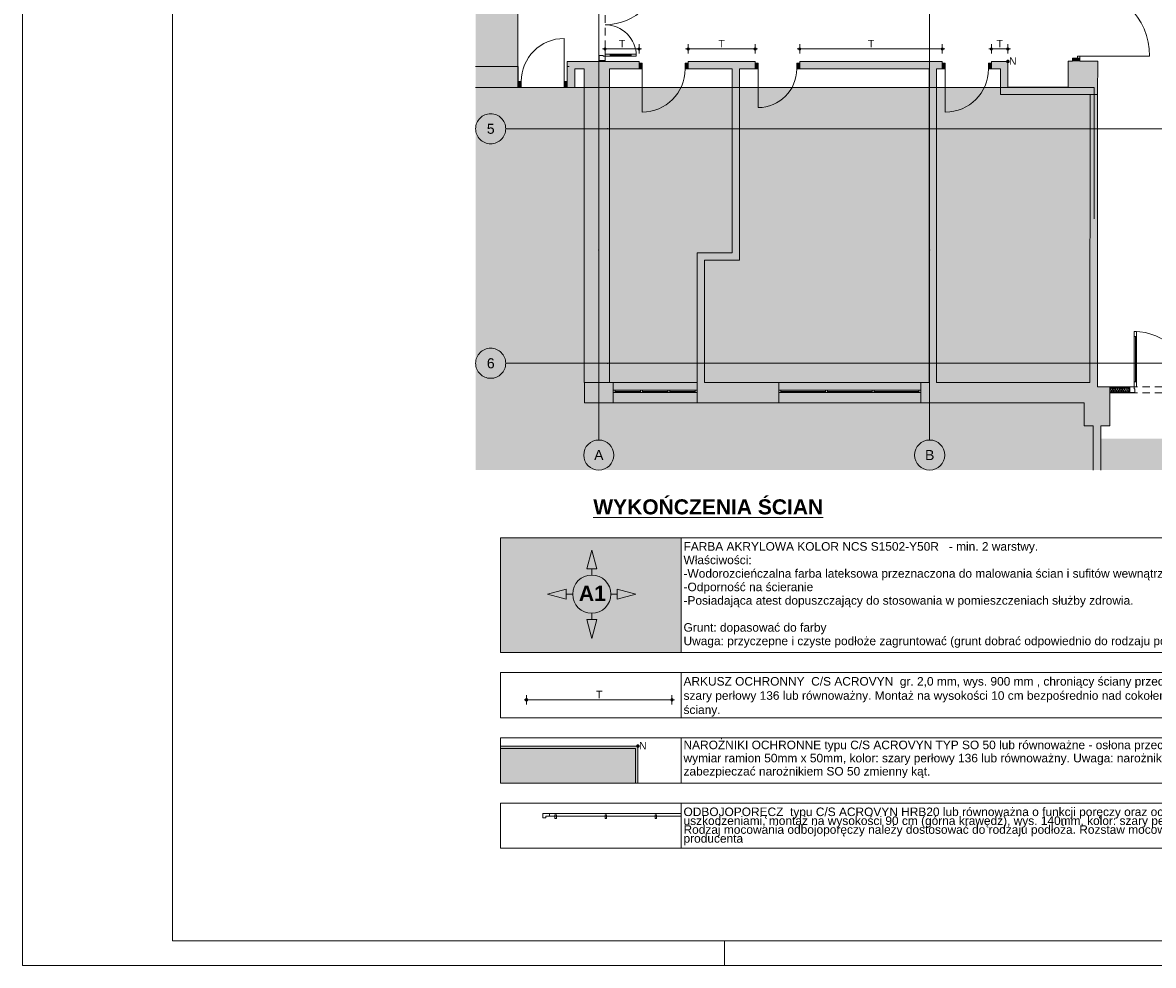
# Paper-space layout 'A-45 WYKOŃCZENIA ŚCIAN - PIĘTRO 0' of a CAD drawing. Header units: millimetres. Extents: x 0 to 500, y 0 to 400.
# Tile 1 of 15: x 0 to 226, y 0 to 188. Entities that reach past the tile are written whole.
import ezdxf
from ezdxf.xclip import XClip

# ---------------------------------------------------------------- set-up
doc = ezdxf.new("R2010")
doc.units = ezdxf.units.MM
doc.header["$MEASUREMENT"] = 0
doc.header["$XCLIPFRAME"] = 0
for name, pattern in [('DASHDOTX2', [1000, 500, -250, 0, -250]), ('Przer. długie kreski', [2.5, 1.5, -1]), ('PRZERYWANA_DU_A', [550, 350, -200])]:
    doc.linetypes.add(name, pattern=pattern)
for name, color, linetype, lineweight in [('0_Nr_pióra__1', 7, 'Continuous', 20), ('0_Nr_pióra__2', 8, 'Continuous', 13), ('A_Arkusz_Nr_pióra__1', 7, 'Continuous', 20), ('A_ściany proj_Nr_pióra__1', 7, 'Continuous', 20), ('A_ściany_Nr_pióra__1', 7, 'Continuous', 20), ('AR LEGENDY_Nr_pióra__2', 8, 'Continuous', 13), ('AR P NAROŻNIKI_Nr_pióra__1', 7, 'Continuous', 20), ('AR P NAROŻNIKI_Nr_pióra__2', 8, 'Continuous', 13), ('AR P PŁYTKI_Nr_pióra__2', 8, 'Continuous', 13), ('Drzwi Archicad_Nr_pióra__1', 7, 'Continuous', 20), ('Drzwi Archicad_Nr_pióra__3', 252, 'Continuous', 13)]:
    doc.layers.add(name, color=color, linetype=linetype, lineweight=lineweight)
for name, color, linetype in [('A__OKŁADZINY ŚCIAN', 7, 'Continuous'), ('A_podrys', 7, 'Continuous'), ('A_ściany', 7, 'Continuous'), ('A_ściany proj', 7, 'Continuous'), ('AR P NAROŻNIKI', 7, 'Continuous'), ('AR ŚCIANY ISTNIEJĄCE', 7, 'Continuous'), ('Drzwi Archicad', 7, 'Continuous')]:
    doc.layers.add(name, color=color, linetype=linetype)
for name, color, linetype, lineweight, true_color in [('A__OKŁADZINY ŚCIAN_Nr_pióra__7', 7, 'Continuous', 18, 0x171717), ('A_Arkusz_Nr_pióra__237', 7, 'Continuous', 5, 0x343434), ('A_osie_Nr_pióra__16', 7, 'Continuous', 5, 0x0f0f0f), ('A_osie_Nr_pióra__76', 7, 'Continuous', 5, 0x2d2d2d), ('A_ściany proj_Nr_pióra__21', 7, 'Continuous', 5, 0xb0b0b0), ('A_ściany_Nr_pióra__19', 7, 'Continuous', 5, 0x191919), ('AR ODBOJOPORĘCZ_Nr_pióra__84', 7, 'Continuous', 5, 0x4a4a4a), ('AR P NAROŻNIKI_Nr_pióra__7', 7, 'Continuous', 18, 0x171717), ('Okna Archicada_Nr_pióra__19', 7, 'Continuous', 5, 0x191919)]:
    doc.layers.add(name, color=color, linetype=linetype, lineweight=lineweight, true_color=true_color)
doc.styles.add('STYL_AUTOMATYCZNY_1', font='arial.ttf')
doc.styles.add('STYL_AUTOMATYCZNY_3', font='arial.ttf')
doc.styles.add('STYL_AUTOMATYCZNY_5', font='arial.ttf')
pattern_1 = [(0, (-1528.3808, -204.0283), (0, 1), [0, -1])]
pattern_2 = [(60, (-1528.3808, -204.02828), (-0.25980762, 0.15), []), (120, (-1528.3808, -204.02828), (0.25980762, 0.15), [])]

# ---------------------------------------------------------------- blocks, each defined once
blk = doc.blocks.new('Rysunek_1_1', base_point=(-1528.38, -204.03))
at = {"linetype": 'Continuous', "lineweight": 0, "true_color": 0x484848}
blk.add_hatch(color=251, dxfattribs=at).paths.add_polyline_path([(90.36, 98.76), (340.81, 98.76), (340.81, 175.05), (248.75, 175.05), (248.75, 105.05), (213.75, 105.05), (213.75, 175.05), (98.75, 175.05), (98.75, 383.86), (90.36, 383.86)])
at = {"layer": 'A__OKŁADZINY ŚCIAN', "linetype": 'Continuous', "lineweight": 0, "true_color": 0x171717}
for points in [[(115.92, 182.74), (115.94, 182.65), (115.99, 182.57), (116.07, 182.51), (116.17, 182.49), (116.26, 182.51), (116.34, 182.57), (116.4, 182.65), (116.42, 182.74), (116.4, 182.84), (116.34, 182.92), (116.26, 182.97), (116.17, 182.99), (116.07, 182.97), (115.99, 182.92), (115.94, 182.84)], [(122.7, 182.74), (122.72, 182.65), (122.77, 182.57), (122.86, 182.51), (122.95, 182.49), (123.05, 182.51), (123.13, 182.57), (123.18, 182.65), (123.2, 182.74), (123.18, 182.84), (123.13, 182.92), (123.05, 182.97), (122.95, 182.99), (122.86, 182.97), (122.77, 182.92), (122.72, 182.84)], [(132.5, 182.74), (132.52, 182.65), (132.57, 182.57), (132.66, 182.51), (132.75, 182.49), (132.85, 182.51), (132.93, 182.57), (132.98, 182.65), (133, 182.74), (132.98, 182.84), (132.93, 182.92), (132.85, 182.97), (132.75, 182.99), (132.66, 182.97), (132.57, 182.92), (132.52, 182.84)], [(145.86, 182.74), (145.88, 182.65), (145.93, 182.57), (146.02, 182.51), (146.11, 182.49), (146.21, 182.51), (146.29, 182.57), (146.34, 182.65), (146.36, 182.74), (146.34, 182.84), (146.29, 182.92), (146.21, 182.97), (146.11, 182.99), (146.02, 182.97), (145.93, 182.92), (145.88, 182.84)], [(154.75, 182.74), (154.77, 182.65), (154.82, 182.57), (154.91, 182.51), (155, 182.49), (155.1, 182.51), (155.18, 182.57), (155.23, 182.65), (155.25, 182.74), (155.23, 182.84), (155.18, 182.92), (155.1, 182.97), (155, 182.99), (154.91, 182.97), (154.82, 182.92), (154.77, 182.84)], [(183.19, 182.74), (183.21, 182.65), (183.26, 182.56), (183.35, 182.51), (183.44, 182.49), (183.54, 182.51), (183.62, 182.56), (183.67, 182.65), (183.69, 182.74), (183.67, 182.84), (183.62, 182.92), (183.54, 182.97), (183.44, 182.99), (183.35, 182.97), (183.26, 182.92), (183.21, 182.84)], [(192.99, 182.74), (193.01, 182.65), (193.06, 182.56), (193.15, 182.51), (193.24, 182.49), (193.34, 182.51), (193.42, 182.56), (193.47, 182.65), (193.49, 182.74), (193.47, 182.84), (193.42, 182.92), (193.34, 182.97), (193.24, 182.99), (193.15, 182.97), (193.06, 182.92), (193.01, 182.84)], [(196.28, 182.74), (196.3, 182.65), (196.35, 182.56), (196.44, 182.51), (196.53, 182.49), (196.63, 182.51), (196.71, 182.56), (196.76, 182.65), (196.78, 182.74), (196.76, 182.84), (196.71, 182.92), (196.63, 182.97), (196.53, 182.99), (196.44, 182.97), (196.35, 182.92), (196.3, 182.84)]]:
    blk.add_hatch(color=250, dxfattribs=at).paths.add_polyline_path(points)
at = {"layer": 'A_ściany', "linetype": 'Continuous', "lineweight": 0, "true_color": 0x000000}
for points in [[(209.4, 180.3), (210.9, 180.29), (210.9, 180.92), (209.4, 180.92)], [(90.36, 175.08), (98.84, 175.08), (98.84, 179.23), (90.36, 179.23)], [(110.14, 175.08), (110.14, 178.74), (108.64, 180.24), (108.64, 179.23)], [(108.64, 180.24), (110.14, 178.74), (122.95, 178.74), (122.95, 180.24)], [(110.14, 175.08), (108.64, 179.23), (108.64, 175.08)], [(112.04, 178.74), (112.04, 116.25), (117.09, 116.25), (117.09, 178.74)], [(132.75, 178.74), (146.11, 178.74), (146.11, 180.24), (132.75, 180.24)], [(141.52, 178.74), (141.52, 142.1), (143.02, 140.6), (143.02, 178.74)], [(155, 178.74), (183.44, 178.74), (183.44, 180.24), (155, 180.24)], [(180.82, 178.74), (180.82, 116.25), (182.32, 116.25), (182.32, 178.74)], [(193.24, 178.74), (195.03, 178.74), (196.53, 180.24), (193.24, 180.24)], [(195.03, 178.74), (195.03, 173.64), (196.53, 175.14), (196.53, 180.24)], [(214.43, 173.64), (214.44, 180.29), (208.58, 180.3), (208.57, 173.65)], [(195.03, 173.64), (208.57, 173.64), (208.58, 175.14), (196.53, 175.14)], [(210.72, 116.25), (210.72, 112.2), (211.72, 112.2), (211.72, 107.59), (216.87, 107.59), (216.87, 115.39), (214.37, 115.39), (214.43, 173.64), (212.93, 173.64), (212.87, 116.25)], [(141.52, 142.1), (134.52, 142.1), (136.02, 140.6), (143.02, 140.6)], [(134.52, 142.1), (134.52, 116.25), (136.02, 116.25), (136.02, 140.6)], [(112.08, 116.25), (112.08, 112.2), (117.79, 112.2), (117.79, 116.25)], [(134.52, 116.25), (134.52, 112.2), (150.82, 112.2), (150.82, 116.25)], [(179.15, 116.25), (179.15, 112.2), (210.72, 112.2), (210.72, 116.25)], [(213.57, 98.76), (215.07, 98.76), (215.07, 107.59), (213.57, 107.59)]]:
    blk.add_hatch(color=18, dxfattribs=at).paths.add_polyline_path(points)
at = {"layer": 'A_ściany proj', "linetype": 'Continuous', "lineweight": 13}
h = blk.add_hatch(dxfattribs=at)
h.set_pattern_fill('gypsum_0001', color=8, style=0, pattern_type=2)
h.set_pattern_definition(pattern_1)
h.paths.add_polyline_path([(114.92, 180.24), (115.04, 180.24), (115.04, 180.44), (114.92, 180.44)])
h = blk.add_hatch(dxfattribs=at)
h.set_pattern_fill('gypsum_0001', color=8, style=0, pattern_type=2)
h.set_pattern_definition(pattern_1)
h.paths.add_polyline_path([(115.04, 180.44), (115.04, 180.24), (115.17, 180.24), (115.17, 180.44)])
h = blk.add_hatch(dxfattribs=at)
h.set_pattern_fill('batt_insulation_0001', color=8, style=0, pattern_type=2)
h.set_pattern_definition(pattern_2)
h.paths.add_polyline_path([(115.92, 180.44), (115.17, 180.44), (115.17, 180.24), (115.92, 180.24)])
h = blk.add_hatch(dxfattribs=at)
h.set_pattern_fill('gypsum_0001', color=8, style=0, pattern_type=2)
h.set_pattern_definition(pattern_1)
h.paths.add_polyline_path([(116.04, 180.44), (115.92, 180.44), (115.92, 180.24), (116.04, 180.24)])
h = blk.add_hatch(dxfattribs=at)
h.set_pattern_fill('gypsum_0001', color=8, style=0, pattern_type=2)
h.set_pattern_definition(pattern_1)
h.paths.add_polyline_path([(116.17, 180.44), (116.04, 180.44), (116.04, 180.24), (116.17, 180.24)])
h = blk.add_hatch(dxfattribs=at)
h.set_pattern_fill('gypsum_0001', color=8, style=0, pattern_type=2)
h.set_pattern_definition(pattern_1)
h.paths.add_polyline_path([(216.87, 115.39), (216.87, 115.27), (220.87, 115.27), (220.87, 115.39)])
h = blk.add_hatch(dxfattribs=at)
h.set_pattern_fill('gypsum_0001', color=8, style=0, pattern_type=2)
h.set_pattern_definition(pattern_1)
h.paths.add_polyline_path([(216.87, 115.27), (216.87, 115.14), (220.87, 115.14), (220.87, 115.27)])
h = blk.add_hatch(dxfattribs=at)
h.set_pattern_fill('batt_insulation_0001', color=8, style=0, pattern_type=2)
h.set_pattern_definition(pattern_2)
h.paths.add_polyline_path([(216.87, 115.14), (216.87, 114.39), (220.87, 114.39), (220.87, 115.14)])
h = blk.add_hatch(dxfattribs=at)
h.set_pattern_fill('gypsum_0001', color=8, style=0, pattern_type=2)
h.set_pattern_definition(pattern_1)
h.paths.add_polyline_path([(216.87, 114.27), (220.87, 114.27), (220.87, 114.39), (216.87, 114.39)])
h = blk.add_hatch(dxfattribs=at)
h.set_pattern_fill('gypsum_0001', color=8, style=0, pattern_type=2)
h.set_pattern_definition(pattern_1)
h.paths.add_polyline_path([(220.87, 114.27), (216.87, 114.27), (216.87, 114.14), (220.87, 114.14)])
at = {"layer": 'AR P NAROŻNIKI', "linetype": 'Continuous', "lineweight": 0, "true_color": 0x171717}
blk.add_hatch(color=250, dxfattribs=at).paths.add_polyline_path([(196.78, 180.24, 1), (196.28, 180.24, 1)])
at = {"layer": 'Drzwi Archicad', "linetype": 'Continuous', "lineweight": 0, "true_color": 0xfdfdfd}
for points in [[(122.95, 178.74), (123.55, 178.74), (123.55, 179.89), (122.95, 179.89)], [(132.75, 179.89), (132.15, 179.89), (132.15, 178.74), (132.75, 178.74)], [(146.11, 178.74), (146.71, 178.74), (146.71, 179.89), (146.11, 179.89)], [(155, 179.89), (154.4, 179.89), (154.4, 178.74), (155, 178.74)], [(183.44, 178.74), (184.04, 178.74), (184.04, 179.89), (183.44, 179.89)], [(193.24, 179.89), (192.64, 179.89), (192.64, 178.74), (193.24, 178.74)], [(98.84, 175.08), (99.44, 175.08), (99.44, 176.23), (98.84, 176.23)], [(108.64, 176.23), (108.04, 176.23), (108.04, 175.08), (108.64, 175.08)]]:
    blk.add_hatch(color=7, dxfattribs=at).paths.add_polyline_path(points)
at = {"layer": '0_Nr_pióra__2', "color": 8, "linetype": 'PRZERYWANA_DU_A', "lineweight": 13, "flags": 128}
blk.add_lwpolyline([(98.75, 383.86), (98.75, 175.05), (213.75, 175.05), (213.75, 105.05), (248.75, 105.05), (248.75, 175.05), (340.81, 175.05)], dxfattribs=at)
at = {"layer": 'A__OKŁADZINY ŚCIAN_Nr_pióra__7', "color": 250, "linetype": 'Continuous', "lineweight": 18, "true_color": 0x171717}
for p, q in [((115.67, 182.74), (115.92, 182.74)), ((116.17, 182.99), (116.17, 183.68)), ((116.42, 182.74), (122.7, 182.74)), ((122.95, 182.99), (122.95, 183.68)), ((123.2, 182.74), (123.45, 182.74)), ((132.25, 182.74), (132.5, 182.74)), ((132.75, 182.99), (132.75, 183.68)), ((133, 182.74), (145.86, 182.74)), ((146.11, 182.99), (146.11, 183.68)), ((146.36, 182.74), (146.61, 182.74)), ((154.5, 182.74), (154.75, 182.74)), ((155, 182.99), (155, 183.68)), ((155.25, 182.74), (183.19, 182.74)), ((183.44, 182.99), (183.44, 183.68)), ((183.69, 182.74), (183.94, 182.74)), ((192.74, 182.74), (192.99, 182.74)), ((193.24, 182.99), (193.24, 183.68)), ((193.49, 182.74), (196.28, 182.74)), ((196.53, 182.99), (196.53, 183.68)), ((196.78, 182.74), (197.03, 182.74)), ((116.17, 181.81), (116.17, 182.49)), ((122.95, 181.81), (122.95, 182.49)), ((132.75, 181.81), (132.75, 182.49)), ((146.11, 181.81), (146.11, 182.49)), ((155, 181.81), (155, 182.49)), ((183.44, 181.8), (183.44, 182.49)), ((193.24, 181.8), (193.24, 182.49)), ((196.53, 181.8), (196.53, 182.49))]:
    blk.add_line(p, q, dxfattribs=at)
for centre in [(116.17, 182.74), (122.95, 182.74), (132.75, 182.74), (146.11, 182.74), (155, 182.74), (183.44, 182.74), (193.24, 182.74), (196.53, 182.74)]:
    blk.add_circle(centre, 0.25, dxfattribs=at)
at = {"layer": 'A_osie_Nr_pióra__16', "color": 250, "linetype": 'DASHDOTX2', "lineweight": 5, "true_color": 0x0f0f0f}
for p, q in [((114.92, 306.87), (114.92, 142.64)), ((180.92, 306.87), (180.92, 142.64)), ((116.61, 166.82), (96.36, 166.82)), ((340.81, 166.82), (116.61, 166.82)), ((116.61, 166.82), (116.61, 166.82)), ((114.92, 142.64), (114.92, 104.76)), ((180.92, 142.64), (180.92, 104.76)), ((116.61, 120.06), (96.36, 120.06)), ((340.81, 120.06), (116.61, 120.06)), ((116.61, 120.06), (116.61, 120.06))]:
    blk.add_line(p, q, dxfattribs=at)
for p in [(116.61, 166.82), (114.92, 142.64), (114.92, 142.64), (180.92, 142.64), (180.92, 142.64), (116.61, 120.06)]:
    blk.add_point(p, dxfattribs=at)
at = {"layer": 'A_osie_Nr_pióra__76', "color": 250, "linetype": 'Continuous', "lineweight": 5, "true_color": 0x2d2d2d}
for centre in [(93.36, 166.82), (93.36, 120.06), (114.92, 101.76), (180.92, 101.76)]:
    blk.add_circle(centre, 3, dxfattribs=at)
at = {"layer": 'A_ściany proj_Nr_pióra__1', "color": 7, "linetype": 'Continuous', "lineweight": 20, "flags": 128}
for points in [[(114.92, 180.44), (114.92, 180.24)], [(116.17, 180.24), (116.17, 180.44)], [(220.87, 115.39), (216.87, 115.39)], [(216.87, 114.14), (220.87, 114.14)]]:
    blk.add_lwpolyline(points, dxfattribs=at)
at = {"layer": 'A_ściany proj_Nr_pióra__21', "color": 253, "linetype": 'Continuous', "lineweight": 5, "true_color": 0xb0b0b0}
for p, q in [((115.02, 180.44), (114.92, 180.44)), ((115.04, 180.44), (115.02, 180.44)), ((115.04, 180.44), (115.04, 180.24)), ((115.17, 180.44), (115.04, 180.44)), ((115.17, 180.44), (115.17, 180.24)), ((115.92, 180.44), (115.17, 180.44)), ((115.92, 180.24), (115.92, 180.44)), ((116.04, 180.44), (115.92, 180.44)), ((116.04, 180.24), (116.04, 180.44)), ((116.17, 180.44), (116.04, 180.44)), ((220.87, 115.27), (216.87, 115.27)), ((220.87, 115.14), (216.87, 115.14)), ((220.87, 115.39), (220.87, 115.27)), ((220.87, 115.27), (220.87, 115.14)), ((220.87, 115.14), (220.87, 114.39)), ((216.87, 114.39), (220.87, 114.39)), ((216.87, 114.27), (220.87, 114.27)), ((220.87, 114.39), (220.87, 114.27)), ((220.87, 114.27), (220.87, 114.24)), ((220.87, 114.24), (220.87, 114.14))]:
    blk.add_line(p, q, dxfattribs=at)
at = {"layer": 'A_ściany proj_Nr_pióra__21', "color": 253, "linetype": 'Continuous', "lineweight": 5, "true_color": 0xb0b0b0, "flags": 128}
for points in [[(115.04, 180.24), (114.92, 180.24)], [(115.17, 180.24), (115.04, 180.24)], [(115.92, 180.24), (115.17, 180.24)], [(116.04, 180.24), (115.92, 180.24)], [(116.17, 180.24), (116.04, 180.24)], [(216.87, 115.39), (216.87, 115.27)], [(216.87, 115.27), (216.87, 115.14)], [(216.87, 115.14), (216.87, 114.39)], [(216.87, 114.39), (216.87, 114.27)], [(216.87, 114.27), (216.87, 114.14)]]:
    blk.add_lwpolyline(points, dxfattribs=at)
at = {"layer": 'A_ściany_Nr_pióra__1', "color": 7, "linetype": 'Continuous', "lineweight": 20}
for p, q in [((209.4, 180.92), (209.4, 180.55)), ((210.4, 180.92), (209.4, 180.92)), ((210.9, 180.92), (210.4, 180.92)), ((210.9, 180.92), (210.9, 180.55)), ((98.84, 179.23), (98.47, 179.23)), ((98.84, 176.23), (98.84, 179.23)), ((108.64, 179.23), (109.01, 179.23)), ((108.64, 176.23), (108.64, 179.23)), ((122.95, 178.74), (122.48, 178.74)), ((122.95, 180.24), (122.58, 180.24)), ((122.95, 179.89), (122.95, 180.24)), ((122.95, 178.74), (122.95, 179.89)), ((132.75, 180.24), (133.12, 180.24)), ((132.75, 179.89), (132.75, 180.24)), ((132.75, 178.74), (132.75, 179.89)), ((132.75, 178.74), (133.22, 178.74)), ((146.11, 178.74), (145.64, 178.74)), ((146.11, 180.24), (145.74, 180.24)), ((146.11, 179.89), (146.11, 180.24)), ((146.11, 178.74), (146.11, 179.89)), ((155, 180.24), (155.37, 180.24)), ((155, 179.89), (155, 180.24)), ((155, 178.74), (155, 179.89)), ((155, 178.74), (155.47, 178.74)), ((183.44, 178.74), (182.97, 178.74)), ((183.44, 180.24), (183.07, 180.24)), ((183.44, 179.89), (183.44, 180.24)), ((183.44, 178.74), (183.44, 179.89)), ((193.24, 180.24), (193.61, 180.24)), ((193.24, 179.89), (193.24, 180.24)), ((193.24, 178.74), (193.24, 179.89)), ((193.24, 178.74), (193.71, 178.74)), ((98.84, 175.08), (98.84, 176.23)), ((108.64, 175.08), (108.64, 176.23)), ((98.84, 175.08), (98.37, 175.08)), ((108.64, 175.08), (109.11, 175.08)), ((117.79, 112.2), (117.79, 116.25)), ((134.52, 112.2), (134.52, 116.25)), ((150.82, 112.2), (150.82, 116.25)), ((179.15, 112.2), (179.15, 116.25))]:
    blk.add_line(p, q, dxfattribs=at)
at = {"layer": 'A_ściany_Nr_pióra__1', "color": 7, "linetype": 'Continuous', "lineweight": 20, "flags": 128}
for points in [[(209.4, 180.92), (209.4, 180.3)], [(210.9, 180.29), (210.9, 180.92)], [(98.84, 179.23), (90.36, 179.23)], [(108.64, 180.24), (108.64, 179.23)], [(122.95, 180.24), (108.64, 180.24)], [(110.14, 175.08), (110.14, 178.74)], [(110.14, 178.74), (112.04, 178.74)], [(112.04, 178.74), (112.04, 116.25)], [(117.09, 178.74), (122.95, 178.74)], [(117.09, 116.25), (117.09, 178.74)], [(146.11, 180.24), (132.75, 180.24)], [(132.75, 178.74), (141.52, 178.74)], [(141.52, 178.74), (141.52, 142.1)], [(143.02, 178.74), (146.11, 178.74)], [(143.02, 140.6), (143.02, 178.74)], [(183.44, 180.24), (155, 180.24)], [(155, 178.74), (180.82, 178.74)], [(180.82, 178.74), (180.82, 116.25)], [(182.32, 178.74), (183.44, 178.74)], [(182.32, 116.25), (182.32, 178.74)], [(196.53, 180.24), (193.24, 180.24)], [(193.24, 178.74), (195.03, 178.74)], [(195.03, 178.74), (195.03, 173.64)], [(196.53, 175.14), (196.53, 180.24)], [(209.4, 180.3), (208.58, 180.3)], [(208.58, 180.3), (208.58, 175.14)], [(214.44, 180.29), (210.9, 180.29)], [(214.43, 173.64), (214.44, 180.29)], [(90.36, 175.08), (98.84, 175.08)], [(108.64, 175.08), (110.14, 175.08)], [(208.58, 175.14), (196.53, 175.14)], [(195.03, 173.64), (208.57, 173.64)], [(208.57, 173.65), (214.43, 173.64)], [(212.93, 173.64), (212.87, 116.25)], [(214.43, 173.64), (212.93, 173.64)], [(214.37, 115.39), (214.43, 173.64)], [(141.52, 142.1), (134.52, 142.1)], [(134.52, 142.1), (134.52, 116.25)], [(136.02, 140.6), (143.02, 140.6)], [(136.02, 116.25), (136.02, 140.6)], [(112.04, 116.25), (117.09, 116.25)], [(117.79, 116.25), (112.08, 116.25)], [(112.08, 116.25), (112.08, 112.2)], [(150.82, 116.25), (136.02, 116.25)], [(180.82, 116.25), (179.15, 116.25)], [(210.72, 116.25), (182.32, 116.25)], [(212.87, 116.25), (210.72, 116.25)], [(216.87, 115.39), (214.37, 115.39)], [(216.87, 107.59), (216.87, 115.39)], [(112.08, 112.2), (117.79, 112.2)], [(134.52, 112.2), (150.82, 112.2)], [(179.15, 112.2), (210.72, 112.2)], [(210.72, 112.2), (211.72, 112.2)], [(211.72, 112.2), (211.72, 107.59)], [(211.72, 107.59), (213.57, 107.59)], [(213.57, 107.59), (213.57, 98.76)], [(215.07, 98.76), (215.07, 107.59)], [(215.07, 107.59), (216.87, 107.59)]]:
    blk.add_lwpolyline(points, dxfattribs=at)
at = {"layer": 'A_ściany_Nr_pióra__19', "color": 250, "linetype": 'Continuous', "lineweight": 5, "true_color": 0x191919}
for p, q in [((134.52, 116.25), (117.79, 116.25)), ((179.15, 116.25), (150.82, 116.25)), ((117.79, 112.2), (134.52, 112.2)), ((150.82, 112.2), (179.15, 112.2))]:
    blk.add_line(p, q, dxfattribs=at)
at = {"layer": 'AR P NAROŻNIKI_Nr_pióra__1', "color": 7, "linetype": 'Continuous', "lineweight": 20}
blk.add_circle((196.53, 180.24), 0.25, dxfattribs=at)
at = {"layer": 'AR P NAROŻNIKI_Nr_pióra__2', "color": 8, "linetype": 'PRZERYWANA_DU_A', "lineweight": 13, "flags": 128}
blk.add_lwpolyline([(196.78, 180.24, 1), (196.28, 180.24, 1)], format="xyb", close=True, dxfattribs=at)
at = {"layer": 'Drzwi Archicad_Nr_pióra__1', "color": 7, "linetype": 'Continuous', "lineweight": 20}
for p, q in [((108.04, 176.23), (108.04, 184.83)), ((210.4, 180.92), (209.4, 180.92)), ((210.4, 180.92), (209.4, 180.92)), ((209.4, 180.92), (209.4, 180.55)), ((209.4, 180.92), (209.4, 180.55)), ((210.9, 181.32), (210.4, 181.32)), ((210.4, 181.32), (210.4, 180.92)), ((210.4, 180.92), (210.9, 180.92)), ((210.9, 180.92), (210.4, 180.92)), ((210.9, 180.92), (210.4, 180.92)), ((210.9, 180.92), (210.9, 181.32)), ((210.9, 181.32), (224.78, 181.32)), ((210.9, 180.92), (210.9, 180.55)), ((210.9, 180.92), (210.9, 180.55)), ((98.84, 179.23), (98.47, 179.23)), ((98.84, 179.23), (98.47, 179.23)), ((98.84, 176.23), (98.84, 179.23)), ((98.84, 176.23), (98.84, 179.23)), ((108.64, 176.23), (108.64, 179.23)), ((108.64, 176.23), (108.64, 179.23)), ((108.64, 179.23), (109.01, 179.23)), ((108.64, 179.23), (109.01, 179.23)), ((122.95, 178.74), (122.48, 178.74)), ((122.95, 178.74), (122.48, 178.74)), ((122.95, 180.24), (122.58, 180.24)), ((122.95, 180.24), (122.58, 180.24)), ((122.95, 179.89), (122.95, 180.24)), ((122.95, 179.89), (122.95, 180.24)), ((123.55, 179.89), (122.95, 179.89)), ((122.95, 179.89), (122.95, 178.74)), ((122.95, 178.74), (122.95, 179.89)), ((122.95, 178.74), (122.95, 179.89)), ((122.95, 178.74), (123.55, 178.74)), ((123.55, 178.74), (123.55, 179.89)), ((123.55, 178.74), (123.55, 170.14)), ((132.75, 179.89), (132.15, 179.89)), ((132.15, 179.89), (132.15, 178.74)), ((132.15, 178.74), (132.75, 178.74)), ((132.75, 179.89), (132.75, 180.24)), ((132.75, 179.89), (132.75, 180.24)), ((132.75, 180.24), (133.12, 180.24)), ((132.75, 180.24), (133.12, 180.24)), ((132.75, 178.74), (132.75, 179.89)), ((132.75, 178.74), (132.75, 179.89)), ((132.75, 178.74), (132.75, 179.89)), ((132.75, 178.74), (133.22, 178.74)), ((132.75, 178.74), (133.22, 178.74)), ((146.11, 178.74), (145.64, 178.74)), ((146.11, 178.74), (145.64, 178.74)), ((146.11, 180.24), (145.74, 180.24)), ((146.11, 180.24), (145.74, 180.24)), ((146.11, 179.89), (146.11, 180.24)), ((146.11, 179.89), (146.11, 180.24)), ((146.71, 179.89), (146.11, 179.89)), ((146.11, 179.89), (146.11, 178.74)), ((146.11, 178.74), (146.11, 179.89)), ((146.11, 178.74), (146.11, 179.89)), ((146.11, 178.74), (146.71, 178.74)), ((146.71, 178.74), (146.71, 179.89)), ((146.71, 178.74), (146.71, 171.05)), ((155, 179.89), (154.4, 179.89)), ((154.4, 179.89), (154.4, 178.74)), ((154.4, 178.74), (155, 178.74)), ((155, 179.89), (155, 180.24)), ((155, 179.89), (155, 180.24)), ((155, 180.24), (155.37, 180.24)), ((155, 180.24), (155.37, 180.24)), ((155, 178.74), (155, 179.89)), ((155, 178.74), (155, 179.89)), ((155, 178.74), (155, 179.89)), ((155, 178.74), (155.47, 178.74)), ((155, 178.74), (155.47, 178.74)), ((183.44, 178.74), (182.97, 178.74)), ((183.44, 178.74), (182.97, 178.74)), ((183.44, 180.24), (183.07, 180.24)), ((183.44, 180.24), (183.07, 180.24)), ((183.44, 179.89), (183.44, 180.24)), ((183.44, 179.89), (183.44, 180.24)), ((184.04, 179.89), (183.44, 179.89)), ((183.44, 179.89), (183.44, 178.74)), ((183.44, 178.74), (183.44, 179.89)), ((183.44, 178.74), (183.44, 179.89)), ((183.44, 178.74), (184.04, 178.74)), ((184.04, 178.74), (184.04, 179.89)), ((184.04, 178.74), (184.04, 170.14)), ((193.24, 179.89), (192.64, 179.89)), ((192.64, 179.89), (192.64, 178.74)), ((192.64, 178.74), (193.24, 178.74)), ((193.24, 179.89), (193.24, 180.24)), ((193.24, 179.89), (193.24, 180.24)), ((193.24, 180.24), (193.61, 180.24)), ((193.24, 180.24), (193.61, 180.24)), ((193.24, 178.74), (193.24, 179.89)), ((193.24, 178.74), (193.24, 179.89)), ((193.24, 178.74), (193.24, 179.89)), ((193.24, 178.74), (193.71, 178.74)), ((193.24, 178.74), (193.71, 178.74)), ((99.44, 176.23), (98.84, 176.23)), ((98.84, 176.23), (98.84, 175.08)), ((98.84, 175.08), (98.84, 176.23)), ((98.84, 175.08), (98.84, 176.23)), ((99.44, 175.08), (99.44, 176.23)), ((108.64, 176.23), (108.04, 176.23)), ((108.04, 176.23), (108.04, 175.08)), ((108.64, 175.08), (108.64, 176.23)), ((108.64, 175.08), (108.64, 176.23)), ((108.64, 175.08), (108.64, 176.23)), ((98.84, 175.08), (98.37, 175.08)), ((98.84, 175.08), (98.37, 175.08)), ((98.84, 175.08), (99.44, 175.08)), ((108.04, 175.08), (108.64, 175.08)), ((108.64, 175.08), (109.11, 175.08)), ((108.64, 175.08), (109.11, 175.08))]:
    blk.add_line(p, q, dxfattribs=at)
for centre, radius, start, end in [((210.9, 181.32), 13.88, 0, 90), ((108.04, 176.23), 8.6, 90, 180), ((123.55, 178.74), 8.6, 270, 0), ((146.71, 178.74), 7.69, 270, 0), ((184.04, 178.74), 8.6, 270, 0)]:
    blk.add_arc(centre, radius, start, end, dxfattribs=at)
at = {"layer": 'Drzwi Archicad_Nr_pióra__3', "color": 252, "linetype": 'Przer. długie kreski', "lineweight": 13}
for p, q in [((114.92, 180.44), (114.92, 199.44)), ((116.17, 180.44), (116.17, 199.44)), ((239.87, 115.39), (220.87, 115.39)), ((239.87, 114.14), (220.87, 114.14))]:
    blk.add_line(p, q, dxfattribs=at)
at = {"layer": 'Drzwi Archicad_Nr_pióra__3', "color": 252, "linetype": 'Continuous', "lineweight": 13}
for p, q in [((115.02, 180.44), (114.92, 180.44)), ((115.02, 181.44), (115.77, 181.44)), ((115.02, 180.44), (115.02, 181.44)), ((116.17, 180.44), (115.02, 180.44)), ((115.04, 180.44), (115.02, 180.44)), ((115.04, 180.44), (115.02, 180.44)), ((115.17, 180.44), (115.04, 180.44)), ((115.17, 180.44), (115.04, 180.44)), ((115.92, 180.44), (115.17, 180.44)), ((115.92, 180.44), (115.17, 180.44)), ((115.77, 181.44), (115.77, 181.32)), ((115.77, 181.32), (116.17, 181.32)), ((116.04, 180.44), (115.92, 180.44)), ((116.04, 180.44), (115.92, 180.44)), ((116.17, 180.44), (116.04, 180.44)), ((116.17, 180.44), (116.04, 180.44)), ((116.17, 181.72), (117.17, 181.72)), ((116.17, 181.32), (116.17, 181.72)), ((116.17, 181.32), (116.17, 180.44)), ((117.17, 181.32), (116.17, 181.32)), ((117.17, 181.72), (117.17, 181.32)), ((121.41, 181.52), (117.17, 181.52)), ((121.41, 181.32), (121.41, 181.72)), ((121.41, 181.72), (122.41, 181.72)), ((122.41, 181.32), (121.41, 181.32)), ((122.41, 181.72), (122.41, 181.32)), ((221.75, 126.39), (221.75, 125.39)), ((222.15, 126.39), (221.75, 126.39)), ((222.15, 125.39), (222.15, 126.39)), ((221.75, 125.39), (222.15, 125.39)), ((221.95, 125.39), (221.95, 116.39)), ((220.87, 114.24), (220.87, 115.39)), ((220.87, 115.39), (221.75, 115.39)), ((220.87, 115.39), (220.87, 115.27)), ((220.87, 115.39), (220.87, 115.27)), ((220.87, 115.27), (220.87, 115.14)), ((220.87, 115.27), (220.87, 115.14)), ((220.87, 115.14), (220.87, 114.39)), ((220.87, 115.14), (220.87, 114.39)), ((222.15, 116.39), (221.75, 116.39)), ((221.75, 116.39), (221.75, 115.39)), ((221.75, 115.39), (221.75, 114.99)), ((221.75, 115.39), (222.15, 115.39)), ((222.15, 115.39), (222.15, 116.39)), ((220.87, 114.39), (220.87, 114.27)), ((220.87, 114.39), (220.87, 114.27)), ((220.87, 114.27), (220.87, 114.24)), ((220.87, 114.27), (220.87, 114.24)), ((221.87, 114.24), (220.87, 114.24)), ((220.87, 114.24), (220.87, 114.14)), ((221.75, 114.99), (221.87, 114.99)), ((221.87, 114.99), (221.87, 114.24))]:
    blk.add_line(p, q, dxfattribs=at)
at = {"layer": 'Drzwi Archicad_Nr_pióra__3', "color": 252, "linetype": 'Continuous', "lineweight": 13, "flags": 128}
for points in [[(121.41, 181.52), (117.17, 181.52), (117.17, 181.72), (121.41, 181.72)], [(121.41, 181.32), (117.17, 181.32), (117.17, 181.52), (121.41, 181.52)], [(221.75, 125.39), (221.75, 116.39), (221.95, 116.39), (221.95, 125.39)], [(221.95, 125.39), (221.95, 116.39), (222.15, 116.39), (222.15, 125.39)]]:
    blk.add_lwpolyline(points, close=True, dxfattribs=at)
at = {"layer": 'Drzwi Archicad_Nr_pióra__3', "color": 252, "linetype": 'Continuous', "lineweight": 13}
for centre, radius, start, end in [((116.17, 198.56), 11, 270, 0), ((116.17, 181.32), 6.24, 0, 90), ((221.75, 115.39), 11, 0, 90)]:
    blk.add_arc(centre, radius, start, end, dxfattribs=at)
at = {"layer": 'Okna Archicada_Nr_pióra__19', "color": 250, "linetype": 'Continuous', "lineweight": 5, "true_color": 0x191919}
for p, q in [((117.79, 114.7), (134.52, 114.7)), ((117.79, 114.2), (117.79, 114.7)), ((134.52, 114.2), (117.79, 114.2)), ((118.19, 114.2), (118.19, 114.7)), ((118.19, 114.45), (123.23, 114.45)), ((123.23, 114.2), (123.23, 114.7)), ((123.63, 114.2), (123.63, 114.7)), ((123.63, 114.45), (128.67, 114.45)), ((128.67, 114.2), (128.67, 114.7)), ((129.07, 114.2), (129.07, 114.7)), ((129.07, 114.45), (134.12, 114.45)), ((134.12, 114.2), (134.12, 114.7)), ((134.52, 114.7), (134.52, 114.2)), ((150.82, 114.7), (179.15, 114.7)), ((150.82, 114.2), (150.82, 114.7)), ((179.15, 114.2), (150.82, 114.2)), ((151.22, 114.2), (151.22, 114.7)), ((151.22, 114.45), (160.13, 114.45)), ((160.13, 114.2), (160.13, 114.7)), ((160.53, 114.2), (160.53, 114.7)), ((160.53, 114.45), (169.44, 114.45)), ((169.44, 114.2), (169.44, 114.7)), ((169.84, 114.2), (169.84, 114.7)), ((169.84, 114.45), (178.75, 114.45)), ((178.75, 114.2), (178.75, 114.7)), ((179.15, 114.7), (179.15, 114.2))]:
    blk.add_line(p, q, dxfattribs=at)
at = {"layer": 'A__OKŁADZINY ŚCIAN_Nr_pióra__7', "color": 250, "linetype": 'Continuous', "lineweight": 18, "true_color": 0x171717, "char_height": 1.5, "width": 1.2566, "attachment_point": 7, "rotation": 359.9981, "style": 'STYL_AUTOMATYCZNY_5'}
for insert in [(118.93, 183.04), (138.8, 183.04), (168.59, 183.04), (194.26, 183.04)]:
    blk.add_mtext('\\A1;{\\pql;\\fArial|b0|i0|c238|p0;\\W1.000000;T}', dxfattribs=dict(at, insert=insert))
at = {"layer": 'A_osie_Nr_pióra__76', "color": 250, "linetype": 'Continuous', "lineweight": 5, "true_color": 0x2d2d2d, "char_height": 2, "attachment_point": 1, "style": 'STYL_AUTOMATYCZNY_1'}
for s, insert in [('\\A1;{\\pql;\\pt0;\\fArial|b0|i0|c238|p0;\\W1.000000;5}', (92.6, 167.82)), ('\\A1;{\\pql;\\pt0;\\fArial|b0|i0|c238|p0;\\W1.000000;6}', (92.6, 121.06)), ('\\A1;{\\pql;\\pt0;\\fArial|b0|i0|c238|p0;\\W1.000000;A}', (114, 102.76)), ('\\A1;{\\pql;\\pt0;\\fArial|b0|i0|c238|p0;\\W1.000000;B}', (180, 102.76))]:
    blk.add_mtext(s, dxfattribs=dict(at, insert=insert))
at = {"layer": 'AR P NAROŻNIKI_Nr_pióra__7', "color": 250, "linetype": 'Continuous', "lineweight": 18, "true_color": 0x171717, "insert": (196.76, 180.33), "char_height": 1.5, "attachment_point": 4, "style": 'STYL_AUTOMATYCZNY_1'}
blk.add_mtext('\\A1;{\\pql;\\fArial|b0|i0|c238|p0;\\W1.000000;N}', dxfattribs=at)
blk = doc.blocks.new('Rysunek_3_3', base_point=(-2074.93, -379.51))
at = {"linetype": 'Continuous', "lineweight": 0, "true_color": 0xe1e1e1}
for points in [[(131.33, 62.38), (131.33, 85.28), (95.33, 85.28), (95.33, 62.38)], [(95.33, 43.23), (122.24, 43.23), (122.24, 36.35), (122.74, 36.35), (122.74, 43.73), (95.33, 43.73)]]:
    blk.add_hatch(color=254, dxfattribs=at).paths.add_polyline_path(points)
at = {"linetype": 'Continuous', "lineweight": 0, "true_color": 0x000000}
for points in [[(113.53, 82.82), (112.53, 79.09), (114.53, 79.09)], [(104.72, 74.02), (108.45, 73.02), (108.45, 75.02)], [(122.33, 74.02), (118.6, 75.02), (118.6, 73.02)], [(113.53, 65.21), (114.53, 68.94), (112.53, 68.94)]]:
    blk.add_hatch(color=18, dxfattribs=at).paths.add_polyline_path(points)
at = {"layer": 'A__OKŁADZINY ŚCIAN', "linetype": 'Continuous', "lineweight": 0, "true_color": 0x171717}
for points in [[(100.26, 52.96), (100.28, 52.87), (100.34, 52.79), (100.42, 52.73), (100.51, 52.71), (100.61, 52.73), (100.69, 52.79), (100.74, 52.87), (100.76, 52.96), (100.74, 53.06), (100.69, 53.14), (100.61, 53.19), (100.51, 53.21), (100.42, 53.19), (100.34, 53.14), (100.28, 53.06)], [(129.27, 52.96), (129.29, 52.87), (129.34, 52.79), (129.42, 52.73), (129.52, 52.71), (129.61, 52.73), (129.69, 52.79), (129.75, 52.87), (129.77, 52.96), (129.75, 53.06), (129.69, 53.14), (129.61, 53.19), (129.52, 53.21), (129.42, 53.19), (129.34, 53.14), (129.29, 53.06)]]:
    blk.add_hatch(color=250, dxfattribs=at).paths.add_polyline_path(points)
at = {"layer": 'AR P NAROŻNIKI', "linetype": 'Continuous', "lineweight": 0, "true_color": 0x171717}
blk.add_hatch(color=250, dxfattribs=at).paths.add_polyline_path([(122.99, 43.73, 1), (122.49, 43.73, 1)])
at = {"layer": 'AR ŚCIANY ISTNIEJĄCE', "linetype": 'Continuous', "lineweight": 0, "true_color": 0xb6b6b6}
blk.add_hatch(color=253, dxfattribs=at).paths.add_polyline_path([(95.33, 43.23), (95.33, 36.35), (122.24, 36.35), (122.24, 43.23)])
at = {"layer": '0_Nr_pióra__1', "color": 7, "linetype": 'Continuous', "lineweight": 20}
for p, q in [((113.53, 82.82), (112.53, 79.09)), ((113.53, 82.82), (114.53, 79.09)), ((114.53, 79.09), (112.53, 79.09)), ((113.53, 77.82), (113.53, 79.09)), ((104.72, 74.02), (108.45, 75.02)), ((108.45, 75.02), (108.45, 73.02)), ((118.6, 73.02), (118.6, 75.02)), ((122.33, 74.02), (118.6, 75.02)), ((104.72, 74.02), (108.45, 73.02)), ((109.72, 74.02), (108.45, 74.02)), ((117.33, 74.02), (118.6, 74.02)), ((122.33, 74.02), (118.6, 73.02)), ((113.53, 70.21), (113.53, 68.94)), ((112.53, 68.94), (114.53, 68.94)), ((113.53, 65.21), (112.53, 68.94)), ((113.53, 65.21), (114.53, 68.94))]:
    blk.add_line(p, q, dxfattribs=at)
blk.add_circle((113.53, 74.02), 3.81, dxfattribs=at)
at = {"layer": '0_Nr_pióra__2', "color": 8, "linetype": 'Continuous', "lineweight": 13}
for p, q in [((263.64, 85.28), (131.33, 85.28)), ((131.33, 85.28), (131.33, 62.38)), ((263.64, 62.38), (263.64, 85.28)), ((131.33, 62.38), (263.64, 62.38))]:
    blk.add_line(p, q, dxfattribs=at)
at = {"layer": '0_Nr_pióra__2', "color": 8, "linetype": 'Continuous', "lineweight": 13, "flags": 128}
for points in [[(131.33, 62.38), (131.33, 85.28), (95.33, 85.28), (95.33, 62.38)], [(95.33, 43.23), (95.33, 43.73), (122.74, 43.73), (122.74, 36.35), (122.24, 36.35), (122.24, 43.23)]]:
    blk.add_lwpolyline(points, close=True, dxfattribs=at)
at = {"layer": 'A__OKŁADZINY ŚCIAN_Nr_pióra__7', "color": 250, "linetype": 'Continuous', "lineweight": 18, "true_color": 0x171717}
for p, q in [((100.01, 52.96), (100.26, 52.96)), ((100.51, 53.21), (100.51, 53.9)), ((100.51, 52.02), (100.51, 52.71)), ((100.76, 52.96), (129.27, 52.96)), ((129.52, 53.21), (129.52, 53.9)), ((129.52, 52.02), (129.52, 52.71)), ((129.77, 52.96), (130.02, 52.96))]:
    blk.add_line(p, q, dxfattribs=at)
for centre in [(100.51, 52.96), (129.52, 52.96)]:
    blk.add_circle(centre, 0.25, dxfattribs=at)
at = {"layer": 'AR LEGENDY_Nr_pióra__2', "color": 8, "linetype": 'Continuous', "lineweight": 13}
for p, q in [((263.64, 58.38), (131.33, 58.38)), ((131.33, 58.38), (131.33, 49.37)), ((263.64, 49.37), (263.64, 58.38)), ((131.33, 49.37), (263.64, 49.37)), ((263.64, 45.37), (131.33, 45.37)), ((131.33, 45.37), (131.33, 36.35)), ((263.64, 36.35), (263.64, 45.37)), ((131.33, 36.35), (263.64, 36.35)), ((263.64, 32.35), (131.33, 32.35)), ((131.33, 32.35), (131.33, 23.34)), ((263.64, 23.34), (263.64, 32.35)), ((131.33, 23.34), (263.64, 23.34))]:
    blk.add_line(p, q, dxfattribs=at)
at = {"layer": 'AR ODBOJOPORĘCZ_Nr_pióra__84', "color": 251, "linetype": 'Continuous', "lineweight": 5, "true_color": 0x4a4a4a}
for p, q in [((103.76, 29.42), (103.76, 30.31)), ((103.76, 29.42), (103.76, 30.31)), ((103.76, 30.31), (131.33, 30.31)), ((103.76, 29.42), (104.36, 29.42)), ((104.36, 29.72), (131.33, 29.72)), ((104.36, 29.42), (104.36, 29.72)), ((105.11, 29.72), (105.11, 30.31)), ((106.17, 30.04), (106.17, 29.31)), ((106.17, 30.04), (106.47, 30.04)), ((106.47, 30.04), (106.47, 29.31)), ((116.17, 30.04), (116.17, 29.31)), ((116.17, 30.04), (116.47, 30.04)), ((116.47, 30.04), (116.47, 29.31)), ((126.17, 30.04), (126.17, 29.31)), ((126.17, 30.04), (126.47, 30.04)), ((126.47, 30.04), (126.47, 29.31)), ((106.17, 29.31), (106.47, 29.31)), ((116.17, 29.31), (116.47, 29.31)), ((126.17, 29.31), (126.47, 29.31))]:
    blk.add_line(p, q, dxfattribs=at)
at = {"layer": 'AR P NAROŻNIKI_Nr_pióra__1', "color": 7, "linetype": 'Continuous', "lineweight": 20}
blk.add_circle((122.74, 43.73), 0.25, dxfattribs=at)
at = {"layer": 'AR P NAROŻNIKI_Nr_pióra__2', "color": 8, "linetype": 'PRZERYWANA_DU_A', "lineweight": 13, "flags": 128}
blk.add_lwpolyline([(122.99, 43.73, 1), (122.49, 43.73, 1)], format="xyb", close=True, dxfattribs=at)
at = {"layer": 'AR P PŁYTKI_Nr_pióra__2', "color": 8, "linetype": 'Continuous', "lineweight": 13, "flags": 128}
for points in [[(131.33, 58.38), (131.33, 49.37), (95.33, 49.37), (95.33, 58.38)], [(131.33, 45.37), (131.33, 36.35), (95.33, 36.35), (95.33, 45.37)], [(131.33, 32.35), (131.33, 23.34), (95.33, 23.34), (95.33, 32.35)]]:
    blk.add_lwpolyline(points, close=True, dxfattribs=at)
at = {"layer": '0_Nr_pióra__1', "color": 7, "linetype": 'Continuous', "lineweight": 20, "insert": (110.96, 74.19), "char_height": 3, "attachment_point": 4, "style": 'STYL_AUTOMATYCZNY_3'}
blk.add_mtext('\\A1;{\\pql;\\fArial|b1|i0|c238|p0;\\W1.000000;A1}', dxfattribs=at)
at = {"layer": '0_Nr_pióra__2', "color": 8, "linetype": 'Continuous', "lineweight": 13, "insert": (113.83, 92.93), "char_height": 3, "attachment_point": 1, "style": 'STYL_AUTOMATYCZNY_3'}
blk.add_mtext('\\A1;{\\pql;\\fArial|b1|i0|c238|p0;\\L\\W1.000000;\\LWYKOŃCZENIA ŚCIAN}', dxfattribs=at)
at = {"layer": '0_Nr_pióra__2', "color": 8, "linetype": 'Continuous', "lineweight": 13, "insert": (131.83, 84.39), "char_height": 1.7, "attachment_point": 1, "line_spacing_factor": 0.949866, "style": 'STYL_AUTOMATYCZNY_1'}
blk.add_mtext('\\A1;{\\pql;\\fArial|b0|i0|c238|p0;\\W1.000000;FARBA AKRYLOWA KOLOR NCS S1502-Y50R   - min. 2 warstwy.\\P\\pql;\\fArial|b0|i0|c238|p0;\\W1.000000;Właściwości:\\P\\pql;\\fArial|b0|i0|c238|p0;\\W1.000000;-Wodorozcieńczalna farba lateksowa przeznaczona do malowania ścian i sufitów wewnątrz budynków.\\P\\pql;\\fArial|b0|i0|c238|p0;\\W1.000000;-Odporność na ścieranie\\P\\pql;\\fArial|b0|i0|c238|p0;\\W1.000000;-Posiadająca atest dopuszczający do stosowania w pomieszczeniach służby zdrowia.\\P\\pql;\\fRomanS|b0|i0|c238|p0;\\W1.000000;\\P\\pql;\\fArial|b0|i0|c238|p0;\\W1.000000;Grunt: dopasować do farby\\P\\pql;\\fArial|b0|i0|c238|p0;\\W1.000000;Uwaga: przyczepne i czyste podłoże zagruntować (grunt dobrać odpowiednio do rodzaju podłoża). }', dxfattribs=at)
at = {"layer": 'A__OKŁADZINY ŚCIAN_Nr_pióra__7', "color": 250, "linetype": 'Continuous', "lineweight": 18, "true_color": 0x171717, "insert": (114.39, 53.26), "char_height": 1.5, "width": 1.2566, "attachment_point": 7, "style": 'STYL_AUTOMATYCZNY_5'}
blk.add_mtext('\\A1;{\\pql;\\fArial|b0|i0|c238|p0;\\W1.000000;T}', dxfattribs=at)
at = {"layer": 'AR LEGENDY_Nr_pióra__2', "color": 8, "linetype": 'Continuous', "lineweight": 13, "insert": (131.83, 57.49), "char_height": 1.7, "width": 131.3066, "attachment_point": 1, "style": 'STYL_AUTOMATYCZNY_1'}
blk.add_mtext('\\A1;{\\pql;\\fArial|b0|i0|c238|p0;\\W1.000000;ARKUSZ OCHRONNY  C/S ACROVYN  gr. 2,0 mm, wys. 900 mm , chroniący ściany przed wszelkimi uszkodzeniami; kolor: szary perłowy 136 lub równoważny. Montaż na wysokości 10 cm bezpośrednio nad cokołem posadzki, bezpośrednio do ściany.\\P\\pql;\\fArial|b0|i0|c238|p0;\\W1.000000;}', dxfattribs=at)
at = {"layer": 'AR LEGENDY_Nr_pióra__2', "color": 8, "linetype": 'Continuous', "lineweight": 13, "char_height": 1.7, "width": 131.3066, "attachment_point": 1, "style": 'STYL_AUTOMATYCZNY_1'}
for s, insert, line_spacing_factor in [('\\A1;{\\pql;\\fArial|b0|i0|c238|p0;\\W1.000000;NAROŻNIKI OCHRONNE typu C/S ACROVYN TYP SO 50 lub równoważne - osłona przeciwuderzeniowa, wysokość 65cm, wymiar ramion 50mm x 50mm, kolor: szary perłowy 136 lub równoważny. Uwaga: narożniki o kącie różnym od 90 ° zabezpieczać narożnikiem SO 50 zmienny kąt. }', (131.83, 44.81), 0.926071), ('\\A1;{\\pql;\\fArial|b0|i0|c238|p0;\\W1.000000;ODBOJOPORĘCZ  typu C/S ACROVYN HRB20 lub równoważna o funkcji poręczy oraz ochrony ściany przed wszelkimi uszkodzeniami, montaż na wysokości 90 cm (górna krawędź), wys. 140mm, kolor: szary perłowy 136 lub równoważny. Rodzaj mocowania odbojoporęczy należy dostosować do rodzaju podłoża. Rozstaw mocowań wg. specyfikacji technicznej producenta}', (131.83, 31.47), 0.623783)]:
    blk.add_mtext(s, dxfattribs=dict(at, insert=insert, line_spacing_factor=line_spacing_factor))
at = {"layer": 'AR P NAROŻNIKI_Nr_pióra__7', "color": 250, "linetype": 'Continuous', "lineweight": 18, "true_color": 0x171717, "insert": (122.96, 43.82), "char_height": 1.5, "attachment_point": 4, "style": 'STYL_AUTOMATYCZNY_1'}
blk.add_mtext('\\A1;{\\pql;\\fArial|b0|i0|c238|p0;\\W1.000000;N}', dxfattribs=at)

psp = doc.layouts.new('A-45 WYKOŃCZENIA ŚCIAN - PIĘTRO 0')

# ---------------------------------------------------------------- linework, layer by layer
at = {"layer": 'A_Arkusz_Nr_pióra__1', "color": 7, "linetype": 'Continuous', "lineweight": 20}
for p in [(29.9, 395.1), (495.1, 4.9)]:
    psp.add_line(p, (29.9, 4.9), dxfattribs=at)
at = {"layer": 'A_Arkusz_Nr_pióra__1', "color": 7, "linetype": 'Continuous', "lineweight": 20, "flags": 128}
psp.add_lwpolyline([(0, 400), (500, 400), (500, 0), (0, 0)], close=True, dxfattribs=at)
at = {"layer": 'A_Arkusz_Nr_pióra__237', "color": 250, "linetype": 'Continuous', "lineweight": 5, "true_color": 0x343434}
psp.add_line((140, 0), (140, 4.9), dxfattribs=at)

# ---------------------------------------------------------------- block references
at = {"layer": 'A_podrys', "color": 37, "linetype": 'Continuous', "lineweight": 5, "true_color": 0x656532}
ref = psp.add_blockref('Rysunek_1_1', (-1528.38, -204.03), dxfattribs=at)
XClip(ref).set_block_clipping_path([(90.3605497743, 98.7556093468), (340.8105210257, 383.8565524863)])
ref = psp.add_blockref('Rysunek_3_3', (-2074.93, -379.51), dxfattribs=at)
XClip(ref).set_block_clipping_path([(90.3605497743, 18.3412694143), (268.6268644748, 93.7556093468)])

doc.saveas('drawing.dxf')
